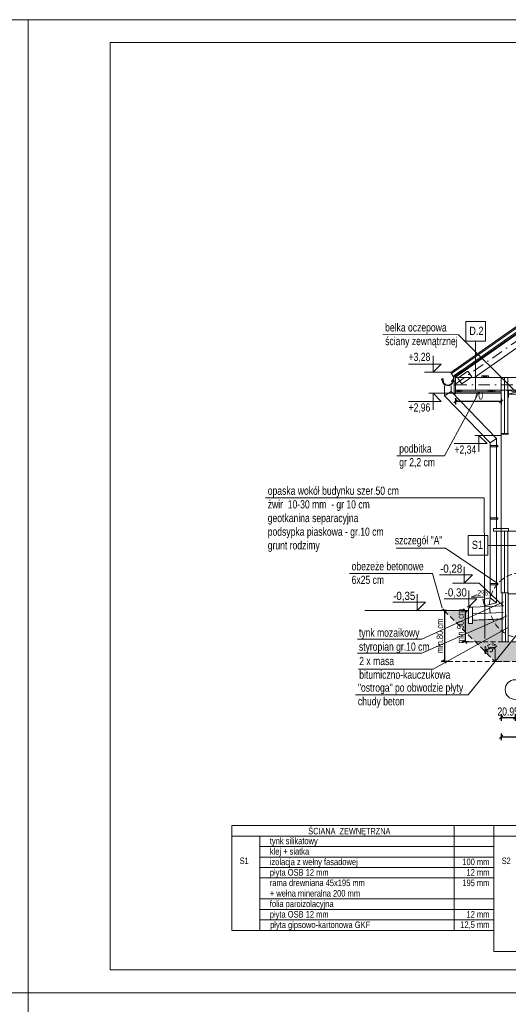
# Model space of a CAD drawing. Header units: inches. Extents: x 53031 to 98566, y -51777 to -15616.
# Tile 40 of 45: x 55303 to 56049, y -17805 to -16302. Entities that reach past the tile are written whole.
import ezdxf
from ezdxf.enums import TextEntityAlignment as Align

# ---------------------------------------------------------------- set-up
doc = ezdxf.new("R2010")
doc.units = ezdxf.units.IN
doc.header["$MEASUREMENT"] = 0
for name, pattern in [('DASHDOT', [1, 0.5, -0.25, 0, -0.25]), ('DASHED', [0.75, 0.5, -0.25]), ('HIDDEN', [0.375, 0.25, -0.125])]:
    doc.linetypes.add(name, pattern=pattern)
doc.layers.get('0').update_dxf_attribs({"lineweight": 0})
doc.layers.get('Defpoints').update_dxf_attribs({"lineweight": 0})
for name, color, linetype, lineweight in [('A--tabelka rysunku', 7, 'Continuous', 0), ('A--tabelka-opisy scian', 7, 'Continuous', 0), ('p-- ocieplenie-w.zew', 77, 'Continuous', 0), ('p-- przekrój-drew', 106, 'Continuous', 20), ('p--elewacja cienka', 251, 'Continuous', 0), ('p--ilolzacja liniowa', 7, 'Continuous', 0), ('p--koty wyso-konstr', 1, 'Continuous', 9), ('p--koty wysok.', 141, 'Continuous', 0), ('p--opisy konstrukcji', 64, 'Continuous', 0), ('p--osie konstr', 11, 'DASHDOT', 15), ('p--osie konstr.-NR', 1, 'DASHDOT', 15), ('p--przekrój szraf', 9, 'Continuous', 0), ('p--przekrój-cienki', 2, 'Continuous', 5), ('p--przekrój-okna', 131, 'Continuous', 0), ('p--spadki terenu', 141, 'Continuous', 0), ('p--symbole ścian', 61, 'Continuous', 0), ('p--wiązar dachowy', 3, 'Continuous', 0), ('p--wymiary-1-50', 5, 'Continuous', 0)]:
    doc.layers.add(name, color=color, linetype=linetype, lineweight=lineweight)
doc.styles.add('1-50', font='arial.ttf', dxfattribs={"width": 0.75, "height": 12.5})
doc.styles.add('1-50m', font='arial.ttf', dxfattribs={"width": 0.75, "height": 10})
doc.styles.get("Standard").update_dxf_attribs({"font": 'arial.ttf', "width": 0.75})
doc.styles.add('STYL-1', font='arial.ttf', dxfattribs={"width": 0.75})
doc.linetypes.add('BATTING', pattern='A,0.0001,-0.1,[134,ltypeshp.shx,S=0.1,R=0,X=-0.1,Y=0],-0.2,[134,ltypeshp.shx,S=0.1,R=180,X=0.1,Y=0],-0.1', length=0.4001)
doc.linetypes.add('LINIA17', pattern='A,1e-05,[146,RODZLIN.shx,S=0.03819,R=0,X=0,Y=-0.13482],-1.52796', length=1.52797)
doc.linetypes.add('Teren', pattern='A,1e-06,[1,GRUNT.shx,S=0.01,R=0,X=-0.0001,Y=0],-2', length=2.000001)
doc.dimstyles.new('1-50', dxfattribs={"dimtxt": 12.5, "dimasz": 5, "dimexe": 5, "dimexo": 5, "dimgap": 0.09, "dimtad": 0, "dimdsep": 46, "dimtxsty": '1-50', "dimblk": 'OBLIQUE', "dimcen": 0.09, "dimadec": 0, "dimazin": 0, "dimtfac": 1, "dimtdec": 4, "dimtix": 1, "dimtmove": 2, "dimatfit": 3, "dimldrblk": 'OBLIQUE', "dimfxl": 5, "dimfxlon": 1, "dimtvp": 0.7, "dimtolj": 1, "dimtzin": 0, "dimarcsym": 0})

# ---------------------------------------------------------------- blocks, each defined once
blk = doc.blocks.new('kota wykoń')
for p, q in [((0, 25), (0, 0)), ((0, 0), (-12.5, 12.5)), ((-12.5, 12.5), (37.5, 12.5))]:
    blk.add_line(p, q)
at = {"lineweight": 0}
blk.add_line((-2.5, 0), (2.5, 0), dxfattribs=at)
blk = doc.blocks.new('rynna-45')
for p, q in [((-12, -12.4), (-12, -20.3)), ((-1.4, -1.3), (-11.8, -11.7)), ((-11.3, -20.3), (-11.3, -12.4)), ((-0.9, -1.8), (-1.4, -1.3)), ((-27.4, -21.8), (-28, -22))]:
    blk.add_line(p, q)
blk.add_lwpolyline([(-9.9, -13.4), (1.8, -1.8), (0, 0), (-1.3, -1.3), (-0.9, -1.8), (-11.2, -12.1)], close=True)
for points in [[(-26, -23.5), (-26.7, -22), (-27.3, -19.9, 0.048174), (-27.4, -19.8, 0.04778), (-27.6, -19.6, 0.061445), (-27.9, -19.5, 0.046774), (-28.2, -19.5, 0.062395), (-28.6, -19.5, 0.054375), (-28.9, -19.6, 0.084239), (-29.2, -19.8, 0.085036), (-29.4, -20.1, 0.101297), (-29.5, -20.4, 0.076993), (-29.5, -20.9, 0.05766), (-29.3, -21.3, 0.100713), (-29.2, -21.5, 0.059375), (-28.9, -21.7, 0.062153), (-28.6, -21.8, 0.022296), (-28.3, -21.9, 0.087626), (-27.2, -24.6, 0.087626)], [(-27.4, -20.3, 0.064523), (-27.4, -20.1, 0.095497), (-27.4, -20, 0.048174), (-27.6, -19.9, 0.04778), (-27.7, -19.8, 0.061445), (-27.9, -19.7, 0.046774), (-28.2, -19.7, 0.062395), (-28.5, -19.7, 0.054375), (-28.8, -19.8, 0.084239), (-29.1, -20, 0.085036), (-29.2, -20.2, 0.101297), (-29.3, -20.5, 0.076993), (-29.3, -20.9, 0.05766), (-29.2, -21.2, 0.100713), (-29, -21.4, 0.059375), (-28.8, -21.5, 0.062153), (-28.6, -21.6, 0.022296), (-28.2, -21.7, 0.044622), (-28.1, -21.7, 0.01753), (-27.8, -21.7, 0.028001), (-27.7, -21.6, 0.010456), (-27.6, -21.6, 0.061145), (-27.6, -21.6, 0.070187), (-27.6, -21.6, 0.023834), (-27.6, -21.6, 0.045803), (-27.5, -21.5, 0.11654), (-27.5, -21.5, 0.003679), (-27.5, -21.5, 0.000362), (-27.5, -21.3, 0.000966), (-27.5, -21.3, 0.000732), (-27.5, -21.1)], [(-13.8, -21.8, -0.126579), (-13, -18.9, -0.092779), (-12.7, -18.6, -0.008851), (-12.6, -18.5, -0.06923), (-12.5, -18.5, -0.078464), (-12.4, -18.5, -0.069961), (-12.3, -18.5, -0.062579), (-12.2, -18.6, -0.09361), (-12.1, -18.7, -0.080703), (-12.1, -18.8, -0.004766), (-12.1, -18.8), (-12.1, -20.3, -0.072114), (-12.4, -22.5)], [(-12.2, -20.3, 0.010987), (-12.2, -19.9, 0.020209), (-12.2, -19.7, 0.003793), (-12.2, -19.2, 0.012684), (-12.2, -19, 0.02716), (-12.3, -18.8, 0.080703), (-12.3, -18.8, 0.09361), (-12.3, -18.7, 0.062579), (-12.4, -18.7, 0.069961), (-12.4, -18.7, 0.078464), (-12.5, -18.7, 0.06923), (-12.5, -18.7, 0.008851), (-12.6, -18.8, 0.092779), (-12.8, -19, 0.08666), (-13, -19.3)]]:
    blk.add_lwpolyline(points, format="xyb")
for centre, radius, start, end in [((-10.8, -12.4), 1.2, 115, 180), ((-10.8, -12.4), 0.5, 115, 180), ((-19.8, -20.1), 8.5, 193.0316, 358.3836), ((-19.8, -20.1), 7.8, 193.0326, 358.2372), ((-19.8, -20.1), 7.6, 181.7628, 358.2372)]:
    blk.add_arc(centre, radius, start, end)
blk = doc.blocks.new('_OBLIQUE')
at = {"color": 0, "linetype": 'ByBlock', "lineweight": -2}
for p, q in [((-0.5, -0.5), (0.5, 0.5)), ((0, 0), (0, 0))]:
    blk.add_line(p, q, dxfattribs=at)
blk = doc.blocks.new('*D1791')
at = {"layer": 'Defpoints', "color": 0}
for p in [(55968, -16862.7), (56038, -16862.7), (56038, -16884.8)]:
    blk.add_point(p, dxfattribs=at)
at = {"layer": 'p--wymiary-1-50', "color": 0, "lineweight": -2}
for p, q in [((55968, -16879.8), (55968, -16889.8)), ((55968, -16884.8), (56038, -16884.8)), ((56038, -16879.8), (56038, -16889.8))]:
    blk.add_line(p, q, dxfattribs=at)
at = {"layer": 'p--wymiary-1-50', "color": 0, "lineweight": -2, "xscale": 5, "yscale": 5, "zscale": 5, "rotation": 180}
blk.add_blockref('_OBLIQUE', (55968, -16884.8), dxfattribs=at)
at = {"layer": 'p--wymiary-1-50', "color": 0, "lineweight": -2, "xscale": 5, "yscale": 5, "zscale": 5}
blk.add_blockref('_OBLIQUE', (56038, -16884.8), dxfattribs=at)
at = {"layer": 'p--wymiary-1-50', "color": 0, "insert": (56003, -16875.8), "char_height": 12.5, "attachment_point": 5, "style": '1-50'}
blk.add_mtext('\\A1;70', dxfattribs=at)
blk = doc.blocks.new('*D1792')
at = {"layer": 'Defpoints', "color": 0}
for p in [(56038, -17150.8), (56618.5, -17150.8), (56618.5, -17396.9)]:
    blk.add_point(p, dxfattribs=at)
at = {"layer": 'p--wymiary-1-50', "color": 0, "lineweight": -2}
for p, q in [((56038, -17391.9), (56038, -17401.9)), ((56038, -17396.9), (56618.5, -17396.9)), ((56618.5, -17391.9), (56618.5, -17401.9))]:
    blk.add_line(p, q, dxfattribs=at)
at = {"layer": 'p--wymiary-1-50', "color": 0, "lineweight": -2, "xscale": 5, "yscale": 5, "zscale": 5, "rotation": 180}
blk.add_blockref('_OBLIQUE', (56038, -17396.9), dxfattribs=at)
at = {"layer": 'p--wymiary-1-50', "color": 0, "lineweight": -2, "xscale": 5, "yscale": 5, "zscale": 5}
blk.add_blockref('_OBLIQUE', (56618.5, -17396.9), dxfattribs=at)
at = {"layer": 'p--wymiary-1-50', "color": 0, "insert": (56328.3, -17387.9), "char_height": 12.5, "attachment_point": 5, "style": '1-50'}
blk.add_mtext('\\A1;580.5', dxfattribs=at)
blk = doc.blocks.new('*D1793')
at = {"layer": 'Defpoints', "color": 0}
for p in [(56038, -17147.7), (56059, -17147.7), (56059, -17367.2)]:
    blk.add_point(p, dxfattribs=at)
at = {"layer": 'p--wymiary-1-50', "color": 0, "lineweight": -2}
for p, q in [((56038, -17362.2), (56038, -17372.2)), ((56038, -17367.2), (56059, -17367.2)), ((56059, -17362.2), (56059, -17372.2))]:
    blk.add_line(p, q, dxfattribs=at)
at = {"layer": 'p--wymiary-1-50', "color": 0, "lineweight": -2, "xscale": 5, "yscale": 5, "zscale": 5}
blk.add_blockref('_OBLIQUE', (56038, -17367.2), dxfattribs=at)
at = {"layer": 'p--wymiary-1-50', "color": 0, "lineweight": -2, "xscale": 5, "yscale": 5, "zscale": 5, "rotation": 180}
blk.add_blockref('_OBLIQUE', (56059, -17367.2), dxfattribs=at)
at = {"layer": 'p--wymiary-1-50', "color": 0, "insert": (56048.5, -17358.2), "char_height": 12.5, "attachment_point": 5, "style": '1-50'}
blk.add_mtext('\\A1;20.95', dxfattribs=at)
blk = doc.blocks.new('*D1796')
at = {"layer": 'Defpoints', "color": 0}
for p in [(56328.3, -16610.3), (56107.1, -16827), (55968, -16852.9), (55981.8, -16852.9), (56688.5, -16852.9)]:
    blk.add_point(p, dxfattribs=at)
at = {"layer": 'p--wymiary-1-50', "color": 0, "lineweight": -2}
for start, end in [(21.6543, 35), (0, 13.3457)]:
    blk.add_arc((55981.8, -16852.9), 127.9, start, end, dxfattribs=at)
at = {"layer": 'p--wymiary-1-50', "color": 0, "lineweight": -2, "xscale": 5, "yscale": 5, "zscale": 5}
for p, rotation in [((56086.6, -16779.5), 125.0000000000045), ((56109.8, -16852.9), 270)]:
    blk.add_blockref('_OBLIQUE', p, dxfattribs=dict(at, rotation=rotation))
at = {"layer": 'p--wymiary-1-50', "color": 0, "insert": (56103.8, -16814.4), "char_height": 12.5, "attachment_point": 5, "rotation": 287.5, "style": '1-50'}
blk.add_mtext('\\A1;35%%d', dxfattribs=at)
blk = doc.blocks.new('wiązar-1a')
at = {"linetype": 'DASHED'}
blk.add_line((169.3, 21.5), (369.3, 21.5), dxfattribs=at)
for p, q in [((-9.8, 0), (-9.8, -6)), ((9.8, 0), (-9.8, 0)), ((-9.8, 0), (9.8, -6)), ((-9.8, -6), (9.8, 0)), ((-9.8, 0), (9.8, 0)), ((9.8, -6), (9.8, 0)), ((528.9, 0), (528.9, -6)), ((548.4, 0), (528.9, 0)), ((528.9, 0), (548.4, -6)), ((528.9, -6), (548.4, 0)), ((528.9, 0), (548.4, 0)), ((548.4, -6), (548.4, 0)), ((-9.8, -6), (9.8, -6)), ((-9.8, -6), (-9.8, -11)), ((9.8, -6), (9.8, -11)), ((528.9, -6), (548.4, -6)), ((528.9, -6), (528.9, -11)), ((548.4, -6), (548.4, -11))]:
    blk.add_line(p, q)
at = {"linetype": 'DASHED', "ltscale": 0.5}
for p, q in [((478.4, 0), (458.9, 0)), ((458.9, 0), (478.4, 0))]:
    blk.add_line(p, q, dxfattribs=at)
for points in [[(-91, 20), (-91, 19.5), (-62.1, 19.5), (269.3, 251.5), (269.3, 272.3)], [(629.6, 20), (629.6, 19.5), (600.7, 19.5), (269.3, 251.5), (269.3, 272.3)], [(233.6, 226.5), (220, 217), (318.6, 217), (305, 226.5)], [(169.3, 181.5), (159.8, 174.8), (159.8, 19.5), (169.3, 19.5)], [(378.8, 174.8), (369.3, 181.5), (369.3, 19.5), (378.8, 19.5)], [(39, 90.3), (35.3, 87.7), (35.3, 81.5), (149.8, 19.5), (159.8, 19.5), (159.8, 24.9)], [(159.8, 92.2), (159.8, 102.2), (157.3, 102.2), (157.3, 92.2)], [(159.8, 92.2), (159.8, 102.2), (157.3, 92.2), (157.3, 102.2)], [(378.8, 92.2), (378.8, 102.2), (381.3, 102.2), (381.3, 92.2)], [(378.8, 92.2), (378.8, 102.2), (381.3, 92.2), (381.3, 102.2)], [(503.3, 81.5), (503.3, 87.7), (499.6, 90.3), (378.8, 24.9), (378.8, 19.5), (388.8, 19.5)], [(35.3, 87.7), (25.8, 81.1), (25.8, 19.5), (35.3, 19.5)], [(66, 75.7), (57.2, 80.5), (58.4, 82.7), (67.2, 77.9)], [(66, 75.7), (57.2, 80.5), (67.2, 77.9), (58.4, 82.7)], [(472.6, 75.7), (481.4, 80.5), (480.2, 82.7), (471.4, 77.9)], [(472.6, 75.7), (481.4, 80.5), (471.4, 77.9), (480.2, 82.7)], [(512.8, 81.1), (503.3, 87.7), (503.3, 19.5), (512.8, 19.5)], [(433.2, 0), (433.2, 19.5), (-91, 19.5), (-91, 0)], [(-40.5, 19.5), (-50.5, 19.5), (-50.5, 22), (-40.5, 22)], [(-40.5, 19.5), (-50.5, 19.5), (-40.5, 22), (-50.5, 22)], [(45.3, 19.5), (35.3, 19.5), (35.3, 22), (45.3, 22)], [(45.3, 19.5), (35.3, 19.5), (45.3, 22), (35.3, 22)], [(128.5, 19.5), (118.5, 19.5), (118.5, 22), (128.5, 22)], [(128.5, 19.5), (118.5, 19.5), (128.5, 22), (118.5, 22)], [(410.1, 19.5), (420.1, 19.5), (420.1, 22), (410.1, 22)], [(410.1, 19.5), (420.1, 19.5), (410.1, 22), (420.1, 22)], [(629.6, 0), (629.6, 19.5), (433.2, 19.5), (433.2, 0)], [(493.3, 19.5), (503.3, 19.5), (503.3, 22), (493.3, 22)], [(493.3, 19.5), (503.3, 19.5), (493.3, 22), (503.3, 22)], [(579.1, 19.5), (589.1, 19.5), (589.1, 22), (579.1, 22)], [(579.1, 19.5), (589.1, 19.5), (579.1, 22), (589.1, 22)], [(-81, -2.5), (-91, -2.5), (-91, 0), (-81, 0)], [(-81, -2.5), (-91, -2.5), (-81, 0), (-91, 0)], [(-41, -2.5), (-31, -2.5), (-31, 0), (-41, 0)], [(-41, -2.5), (-31, -2.5), (-41, 0), (-31, 0)], [(64.1, -2.5), (74.1, -2.5), (74.1, 0), (64.1, 0)], [(64.1, -2.5), (74.1, -2.5), (64.1, 0), (74.1, 0)], [(264.3, -2.5), (274.3, -2.5), (274.3, 0), (264.3, 0)], [(264.3, -2.5), (274.3, -2.5), (264.3, 0), (274.3, 0)], [(474.5, -2.5), (464.5, -2.5), (464.5, 0), (474.5, 0)], [(474.5, -2.5), (464.5, -2.5), (474.5, 0), (464.5, 0)], [(579.6, -2.5), (569.6, -2.5), (569.6, 0), (579.6, 0)], [(579.6, -2.5), (569.6, -2.5), (579.6, 0), (569.6, 0)], [(629.6, -2.5), (619.6, -2.5), (619.6, 0), (629.6, 0)], [(629.6, -2.5), (619.6, -2.5), (629.6, 0), (619.6, 0)]]:
    blk.add_lwpolyline(points, close=True)
at = {"lineweight": 0}
for points in [[(219.9, 218.3), (234.2, 218.3), (234.2, 225.9), (219.9, 225.9)], [(318.7, 218.3), (304.4, 218.3), (304.4, 225.9), (318.7, 225.9)], [(168.3, 184.5), (168.3, 170.2), (160.7, 170.2), (160.7, 184.5)], [(370.3, 184.5), (370.3, 170.2), (377.9, 170.2), (377.9, 184.5)], [(23.1, 86.4), (34.8, 94.6), (42.4, 83.8), (30.7, 75.6)], [(515.5, 86.4), (503.8, 94.6), (496.2, 83.8), (507.9, 75.6)], [(-81.1, 9.9), (-66, 20.5), (-72, 29.1), (-87.1, 18.5)], [(34.4, 12.3), (34.4, 26.7), (26.8, 26.7), (26.8, 12.3)], [(166.7, 26.1), (152.4, 26.1), (152.4, 12.9), (166.7, 12.9)], [(371.9, 12.9), (386.2, 12.9), (386.2, 26.1), (371.9, 26.1)], [(440.3, 16.3), (426, 16.3), (426, 3.2), (440.3, 3.2)], [(511.8, 12.3), (511.8, 26.7), (504.2, 26.7), (504.2, 12.3)], [(624.5, 18.5), (609.5, 29.1), (603.4, 20.5), (618.5, 9.9)]]:
    blk.add_lwpolyline(points, close=True, dxfattribs=at)
blk = doc.blocks.new('*D1842')
at = {"color": 0, "linetype": 'Continuous', "lineweight": -2, "ltscale": 12}
for p, q in [((55955, -17203.9), (55946.4, -17203.9)), ((55951.4, -17203.9), (55951.4, -17281.9)), ((55956.4, -17281.9), (55946.4, -17281.9))]:
    blk.add_line(p, q, dxfattribs=at)
at = {"layer": 'Defpoints', "color": 0}
for p in [(55960, -17203.9), (55951.4, -17281.9), (56011.3, -17281.9)]:
    blk.add_point(p, dxfattribs=at)
at = {"color": 0, "lineweight": -2, "xscale": 5, "yscale": 5, "zscale": 5}
for p, rotation in [((55951.4, -17203.9), 90), ((55951.4, -17281.9), 270)]:
    blk.add_blockref('_OBLIQUE', p, dxfattribs=dict(at, rotation=rotation))
at = {"color": 0, "linetype": 'Continuous', "ltscale": 8, "insert": (55944.3, -17242.9), "char_height": 10, "attachment_point": 5, "rotation": 90, "style": '1-50m'}
blk.add_mtext('\\A1;min.80 cm', dxfattribs=at)
blk = doc.blocks.new('*D1843')
at = {"color": 0, "linetype": 'Continuous', "lineweight": -2, "ltscale": 12}
for p, q in [((55978, -17203.9), (55988, -17203.9)), ((55983, -17203.9), (55983, -17251.9)), ((55988, -17251.9), (55978, -17251.9))]:
    blk.add_line(p, q, dxfattribs=at)
at = {"layer": 'Defpoints', "color": 0}
for p in [(55950.1, -17203.9), (55983, -17251.9), (56001.3, -17251.9)]:
    blk.add_point(p, dxfattribs=at)
at = {"color": 0, "lineweight": -2, "xscale": 5, "yscale": 5, "zscale": 5}
for p, rotation in [((55983, -17203.9), 90), ((55983, -17251.9), 270)]:
    blk.add_blockref('_OBLIQUE', p, dxfattribs=dict(at, rotation=rotation))
at = {"color": 0, "linetype": 'Continuous', "ltscale": 8, "insert": (55975.9, -17227.9), "char_height": 10, "attachment_point": 5, "rotation": 90, "style": '1-50m'}
blk.add_mtext('\\A1;min.50 cm', dxfattribs=at)
blk = doc.blocks.new('*D1892')
at = {"color": 0, "linetype": 'Continuous', "lineweight": -2, "ltscale": 8}
blk.add_line((56028.5, -17257.4), (56028.5, -17255.4), dxfattribs=at)
blk.add_arc((56028.5, -17281.9), 21.5, 90, 135, dxfattribs=at)
at = {"layer": 'Defpoints', "color": 0}
for p in [(55950.5, -17203.9), (56022.9, -17261.1), (56028.5, -17262.4), (56028.5, -17281.9), (56028.5, -17281.9)]:
    blk.add_point(p, dxfattribs=at)
at = {"color": 0, "lineweight": -2, "xscale": 5, "yscale": 5, "zscale": 5, "rotation": 225.000000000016}
blk.add_blockref('_OBLIQUE', (56013.2, -17266.7), dxfattribs=at)
at = {"color": 0, "lineweight": -2, "xscale": 5, "yscale": 5, "zscale": 5}
blk.add_blockref('_OBLIQUE', (56028.5, -17260.4), dxfattribs=at)
at = {"color": 0, "linetype": 'Continuous', "ltscale": 8, "insert": (56020.2, -17262), "char_height": 12.5, "attachment_point": 5, "rotation": 22.5, "style": '1-50'}
blk.add_mtext('\\A1;45%%d', dxfattribs=at)

msp = doc.modelspace()

# ---------------------------------------------------------------- hatches: boundary and pattern name
at = {"linetype": 'Continuous', "lineweight": 5}
h = msp.add_hatch(dxfattribs=at)
h.set_pattern_fill('02-TYNK ZAPRAWA', color=251, scale=10, style=0)
h.set_pattern_definition([(10, (6823.967, -590.237), (-0.285407, 30.412473), [0, -10]), (12, (6826.967, -595.237), (-3.302908, 29.968163), [0, -10]), (357, (6819.967, -597.237), (6.563226, 29.697206), [0, -15]), (278, (6820.967, -595.737), (41.559146, -8.29683), [0, -5]), (23, (6819.967, -596.737), (6.688163, 35.429768), [0, -8]), (58, (6817.967, -599.237), (37.630472, -5.826453), [0, -6]), (79, (6817.967, -593.237), (-36.947797, 14.31294), [0, -9]), (40, (6823.967, -590.237), (-28.30916, 41.51616), [0, -10]), (92, (6826.967, -595.237), (-40.080332, 1.602193), [0, -10]), (317, (6819.97, -597.24), (51.39665, 47.78477), [0, -15]), (348, (6820.967, -595.737), (19.931417, 26.433664), [0, -5]), (63, (6819.967, -596.737), (-16.75938, 30.985855), [0, -9]), (6, (6817.9667, -599.237), (15.492735, -3.9019435), [0, -6]), (138, (6817.967, -593.237), (-37.989413, -31.73018), [0, -43]), (82, (6823.967, -590.237), (-29.012177, 9.126533), [1, -10]), (348, (6826.967, -595.237), (9.171794, 28.720693), [1, -10]), (37, (6819.967, -597.237), (-14.061273, 26.96814), [1, -15]), (258, (6820.967, -595.737), (36.21514, -22.010534), [1, -5]), (103, (6819.967, -596.737), (-33.730123, 12.73887), [1, -8]), (341, (6817.967, -599.237), (2.787893, -37.976672), [1, -6]), (9, (6817.967, -593.237), (0.812874, 39.614887), [1, -9]), (268, (6823.967, -590.237), (49.795044, -6.74193), [1, -10]), (298, (6826.967, -595.237), (36.726318, 16.13002), [1, -10]), (143, (6819.97, -597.24), (-46.12023, -52.89541), [1, -15]), (112, (6820.967, -595.737), (-33.060008, 1.742376), [1, -5]), (307, (6819.967, -596.737), (35.19673, 1.479925), [1, -9]), (126, (6817.9667, -599.237), (-4.3671853, 15.3680738), [1, -6]), (38, (6817.967, -593.237), (-24.651337, 42.922157), [1, -43]), (82, (6824.067, -590.237), (-29.012177, 9.126533), [1, -10]), (348, (6827.067, -595.237), (9.171794, 28.720693), [1, -10]), (37, (6820.067, -597.237), (-14.061273, 26.96814), [1, -15]), (258, (6821.067, -595.737), (36.21514, -22.010534), [1, -5]), (103, (6820.067, -596.737), (-33.730123, 12.73887), [1, -8]), (341, (6817.867, -599.237), (2.787893, -37.976672), [1, -6]), (9, (6817.867, -593.237), (0.812874, 39.614887), [1, -9]), (268, (6824.067, -590.237), (49.795044, -6.74193), [1, -10]), (298, (6827.067, -595.237), (36.726318, 16.13002), [1, -10]), (143, (6820.07, -597.24), (-46.12023, -52.89541), [1, -15]), (112, (6821.067, -595.737), (-33.060008, 1.742376), [1, -5]), (307, (6820.067, -596.737), (35.19673, 1.479925), [1, -9]), (126, (6817.8667, -599.237), (-4.3671853, 15.3680738), [1, -6]), (38, (6817.867, -593.237), (-24.651337, 42.922157), [1, -43])])
h.paths.add_polyline_path([(55950.465, -17203.897), (56028.465, -17281.897), (56628.114, -17281.897), (56706.114, -17203.897), (56668.54, -17203.897), (56668.54, -17223.897), (56662.54, -17223.897), (56662.54, -17218.897), (56615.34, -17216.897), (56615.34, -17251.897), (56580.44, -17251.897), (56565.44, -17231.897), (56091.24, -17231.897), (56076.24, -17251.897), (56039.24, -17251.897), (56039.24, -17217.019), (55993.99, -17218.897), (55993.99, -17223.897), (55987.99, -17223.897), (55987.99, -17203.897), (55951.433, -17205.53)])

# ---------------------------------------------------------------- linework, layer by layer
at = {"linetype": 'HIDDEN', "ltscale": 30}
for p, q in [((55988.003, -17251.897), (56039.24, -17251.897)), ((55956.433, -17281.897), (56039.24, -17281.897))]:
    msp.add_line(p, q, dxfattribs=at)
at = {"linetype": 'Continuous', "ltscale": 8}
msp.add_line((56028.465, -17281.897), (56028.465, -17262.414), dxfattribs=at)
at = {"linetype": 'Continuous', "ltscale": 12}
msp.add_lwpolyline([(55877.529, -17108.684), (55952.978, -17108.684), (56032.89, -17162.813)], dxfattribs=at)
at = {"linetype": 'HIDDEN', "lineweight": 0, "ltscale": 35}
msp.add_circle((56069.74, -17196.153), 49.788, dxfattribs=at)
at = {"layer": 'A--tabelka rysunku', "linetype": 'Continuous'}
msp.add_lwpolyline([(53215.894, -17787.433), (55315.894, -17787.433), (55315.894, -16302.433), (53215.894, -16302.433)], close=True, dxfattribs=at)
msp.add_lwpolyline([(53215.894, -17787.433), (55315.894, -17787.433), (55315.894, -16302.433), (53215.894, -16302.433)], close=True, dxfattribs=at)
at = {"layer": 'A--tabelka rysunku', "lineweight": 5}
for points in [[(55315.894, -17787.433), (57415.894, -17787.433), (57415.894, -16302.433), (55315.894, -16302.433)], [(55440.894, -17752.433), (57380.894, -17752.433), (57380.894, -16337.433), (55440.894, -16337.433)], [(55440.894, -17752.433), (57380.894, -17752.433), (57380.894, -16337.433), (55440.894, -16337.433)], [(55315.894, -19272.433), (57415.894, -19272.433), (57415.894, -17787.433), (55315.894, -17787.433)]]:
    msp.add_lwpolyline(points, close=True, dxfattribs=at)
at = {"layer": 'A--tabelka-opisy scian', "lineweight": 5}
for p, q in [((56026.59, -17532.187), (55626.59, -17532.187)), ((56026.59, -17532.187), (55626.59, -17532.187)), ((55626.59, -17692.187), (55626.59, -17532.187)), ((55966.007, -17692.187), (55966.007, -17532.187)), ((56426.59, -17532.187), (56026.59, -17532.187)), ((56026.59, -17724.187), (56026.59, -17532.187)), ((56026.59, -17548.187), (55626.59, -17548.187)), ((55669.46, -17692.187), (55669.46, -17548.187)), ((56426.59, -17548.187), (56026.59, -17548.187)), ((56026.59, -17564.187), (55669.46, -17564.187)), ((56026.59, -17580.187), (55669.46, -17580.187)), ((56026.59, -17596.187), (55669.46, -17596.187)), ((56026.59, -17612.187), (55669.46, -17612.187)), ((56026.59, -17644.187), (55669.46, -17644.187)), ((56026.59, -17660.187), (55669.46, -17660.187)), ((56026.59, -17676.187), (55669.46, -17676.187)), ((56026.59, -17692.187), (55626.59, -17692.187)), ((56426.59, -17724.187), (56026.59, -17724.187)), ((56426.59, -17724.187), (56026.59, -17724.187))]:
    msp.add_line(p, q, dxfattribs=at)
at = {"layer": 'p-- ocieplenie-w.zew', "linetype": 'BATTING', "ltscale": 10}
for p, q in [((56043.04, -16933.647), (56043.04, -16848.397)), ((56043.04, -17082.897), (56043.04, -17176.897))]:
    msp.add_line(p, q, dxfattribs=at)
at = {"layer": 'p-- przekrój-drew', "color": 7, "linetype": 'LINIA17', "lineweight": 0, "ltscale": 5}
msp.add_line((56328.29, -16594.392), (55967.416, -16847.078), dxfattribs=at)
at = {"layer": 'p-- przekrój-drew', "ltscale": 35}
for p, q in [((55968.04, -16867.897), (55968.04, -16851.242)), ((56038.04, -16934.897), (56038.04, -16848.397)), ((56048.04, -16933.647), (56048.04, -16848.397)), ((56038.04, -16933.647), (56049.24, -16933.647)), ((56038.04, -16934.897), (56049.24, -16934.897)), ((56038.04, -17082.897), (56038.04, -17176.897)), ((56048.04, -17082.897), (56048.04, -17176.897)), ((56049.24, -17176.897), (56037.99, -17176.897))]:
    msp.add_line(p, q, dxfattribs=at)
at = {"layer": 'p-- przekrój-drew', "color": 7, "linetype": 'BATTING', "lineweight": 0, "ltscale": 10}
msp.add_line((56044.24, -17178.45), (56044.24, -17251.897), dxfattribs=at)
at = {"layer": 'p--elewacja cienka', "lineweight": 5}
for p, q in [((55951.504, -16876.618), (55951.504, -16860.983)), ((55961.504, -16869.859), (55951.504, -16876.618)), ((55961.504, -16869.859), (55961.504, -16860.983)), ((56030.89, -16941.431), (55961.504, -16869.859)), ((56020.89, -16948.19), (55951.504, -16876.618)), ((56020.89, -16948.19), (56030.89, -16941.431)), ((56020.89, -17184.518), (56020.89, -16948.19)), ((56030.89, -17079.897), (56030.89, -16941.431)), ((56038.04, -16934.897), (56038.04, -17082.897)), ((56030.89, -17192.192), (56030.89, -17082.897)), ((56020.89, -17184.518), (56009.919, -17187.458)), ((56009.919, -17187.458), (56012.508, -17197.117)), ((56020.89, -17184.518), (56030.89, -17192.192)), ((56030.89, -17192.192), (56012.508, -17197.117))]:
    msp.add_line(p, q, dxfattribs=at)
for points in [[(56020.89, -16952.16), (56032.89, -16952.16), (56032.89, -16954.16), (56020.89, -16954.16)], [(56020.89, -17062.813), (56032.89, -17062.813), (56032.89, -17064.813), (56020.89, -17064.813)], [(56020.89, -17162.813), (56032.89, -17162.813), (56032.89, -17164.813), (56020.89, -17164.813)]]:
    msp.add_lwpolyline(points, close=True, dxfattribs=at)
at = {"layer": 'p--ilolzacja liniowa', "linetype": 'LINIA17', "lineweight": 0, "ltscale": 5}
msp.add_line((56048.463, -17178.45), (56048.463, -17251.897), dxfattribs=at)
msp.add_lwpolyline([(56069.74, -17178.45), (56047.99, -17178.45)], dxfattribs=at)
at = {"layer": 'p--koty wyso-konstr'}
msp.add_line((56032.89, -17082.897), (56096.508, -17082.897), dxfattribs=at)
at = {"layer": 'p--koty wysok.'}
for p, q in [((55961.197, -16840.446), (55920.744, -16840.446)), ((55968.04, -16872.597), (55927.586, -16872.597)), ((56038.04, -16936.897), (55997.586, -16936.897))]:
    msp.add_line(p, q, dxfattribs=at)
at = {"layer": 'p--koty wysok.', "linetype": 'Continuous', "lineweight": 5}
for p, q in [((56004.067, -17162.277), (55963.717, -17162.277)), ((56041.115, -17196.897), (56004.067, -17162.277))]:
    msp.add_line(p, q, dxfattribs=at)
at = {"layer": 'p--opisy konstrukcji'}
for points in [[(55857.205, -16782.997), (55972.488, -16783.247), (56060.24, -16870.397)], [(55878.74, -16967.862), (55951.123, -16967.862), (56004.04, -16870.097)], [(55678.04, -17032.318), (56012.069, -17032.318), (56012.918, -17246.937)], [(55806.098, -17147.54), (55933.068, -17147.54), (55947.89, -17199.897)], [(55818.277, -17247.892), (55916.641, -17247.892), (56041.24, -17190.537)], [(55818.277, -17269.253), (55916.641, -17269.253), (56046.24, -17211.897)], [(55820.24, -17293.431), (55934.063, -17293.431), (56048.463, -17229.994)], [(55815.67, -17332.808), (55987.556, -17332.808), (56067.327, -17234.176)]]:
    msp.add_lwpolyline(points, dxfattribs=at)
at = {"layer": 'p--osie konstr', "linetype": 'DASHDOT', "ltscale": 35}
for p, q in [((55967.026, -16858.949), (56328.29, -16605.989)), ((55968.04, -16859.647), (56688.54, -16859.647))]:
    msp.add_line(p, q, dxfattribs=at)
at = {"layer": 'p--osie konstr.-NR', "linetype": 'Continuous', "ltscale": 35}
msp.add_circle((56058.99, -17324.696), 15, dxfattribs=at)
at = {"layer": 'p--przekrój szraf', "linetype": 'HIDDEN', "ltscale": 35}
msp.add_lwpolyline([(56039.24, -17251.897), (56039.24, -17217.019), (55993.99, -17218.897), (55993.99, -17223.897), (55987.99, -17223.897), (55987.99, -17203.897), (55950.465, -17203.897), (56028.465, -17281.897), (56628.114, -17281.897), (56706.114, -17203.897), (56668.54, -17203.897), (56668.54, -17223.897), (56662.54, -17223.897), (56662.54, -17218.897), (56615.34, -17216.897), (56615.34, -17251.897), (56580.44, -17251.897), (56565.44, -17231.897), (56091.24, -17231.897), (56076.24, -17251.897)], close=True, dxfattribs=at)
at = {"layer": 'p--przekrój-cienki', "linetype": 'Continuous', "ltscale": 35}
for p, q in [((56328.29, -16583.405), (55960.84, -16840.696)), ((56328.29, -16585.846), (55961.843, -16842.435)), ((56328.29, -16591.95), (55964.353, -16846.781)), ((55960.84, -16840.696), (55964.353, -16846.781)), ((55968.04, -16870.397), (56038.04, -16870.397)), ((55968.04, -16872.597), (56038.04, -16872.597)), ((56039.24, -17176.897), (56039.24, -17251.897)), ((56041.24, -17196.897), (55993.99, -17198.897)), ((56041.24, -17216.897), (55993.99, -17218.897)), ((56041.308, -17206.897), (55994.058, -17208.897)), ((56039.24, -17251.897), (56049.24, -17251.897))]:
    msp.add_line(p, q, dxfattribs=at)
at = {"layer": 'p--przekrój-cienki', "linetype": 'Teren', "ltscale": 35}
msp.add_line((55829.607, -17203.897), (55987.99, -17203.897), dxfattribs=at)
at = {"layer": 'p--przekrój-cienki', "linetype": 'Continuous', "ltscale": 35}
for points in [[(55965.84, -16853.397), (55968.04, -16853.397), (55968.04, -16873.597), (55965.84, -16873.597)], [(55987.99, -17223.897), (55993.99, -17223.897), (55993.99, -17198.897), (55989.99, -17198.897), (55987.99, -17200.897)]]:
    msp.add_lwpolyline(points, close=True, dxfattribs=at)
at = {"layer": 'p--przekrój-okna', "linetype": 'Continuous', "lineweight": 5}
msp.add_lwpolyline([(56049.24, -17082.897), (56026.24, -17082.897), (56026.24, -17078.897), (56049.24, -17078.897)], close=True, dxfattribs=at)
at = {"layer": 'p--spadki terenu', "linetype": 'Continuous', "lineweight": 5}
msp.add_lwpolyline([(56011.703, -17183.693), (55992.086, -17183.693), (56000.698, -17180.224)], dxfattribs=at)
at = {"layer": 'p--symbole ścian', "lineweight": 9}
for p, q in [((55998.82, -16793.007), (55998.82, -16868.007)), ((56017.242, -17104.597), (56108.414, -17104.597))]:
    msp.add_line(p, q, dxfattribs=at)
for points in [[(55983.82, -16793.007), (56013.82, -16793.007), (56013.82, -16763.007), (55983.82, -16763.007)], [(55987.242, -17119.597), (56017.242, -17119.597), (56017.242, -17089.597), (55987.242, -17089.597)]]:
    msp.add_lwpolyline(points, close=True, dxfattribs=at)

# ---------------------------------------------------------------- block references
at = {"linetype": 'Continuous', "lineweight": 5, "rotation": 349.9999999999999}
msp.add_blockref('rynna-45', (55979.578, -16836.063), dxfattribs=at)
at = {"layer": 'p--koty wysok.', "xscale": -1}
for p in [(55933.801, -16840.446), (55981.392, -17162.277), (55909.735, -17203.909), (55988.381, -17198.647)]:
    msp.add_blockref('kota wykoń', p, dxfattribs=at)
at = {"layer": 'p--koty wysok.', "rotation": 180}
for p in [(55933.771, -16872.597), (56003.771, -16936.897)]:
    msp.add_blockref('kota wykoń', p, dxfattribs=at)
at = {"layer": 'p--wiązar dachowy'}
msp.add_blockref('wiązar-1a', (56058.99, -16867.897), dxfattribs=at)

# ---------------------------------------------------------------- texts
at = {"color": 7, "lineweight": 0, "insert": (55911.812, -17098.683), "char_height": 14.28, "width": 272.41711, "attachment_point": 5, "style": '1-50'}
msp.add_mtext('{\\H0.8754x;szczegół "A"}', dxfattribs=at)
at = {"layer": 'A--tabelka-opisy scian', "lineweight": 5, "width": 0.8}
msp.add_text(' ŚCIANA  ZEWNĘTRZNA ', height=10, dxfattribs=at).set_placement((55740.236, -17535.637), align=Align.TOP_LEFT)
for s, p in [('S1', (55645.512, -17580.953)), ('S2', (56045.512, -17580.953))]:
    msp.add_text(s, height=10, dxfattribs=at).set_placement(p, align=Align.TOP_CENTER)
at = {"layer": 'A--tabelka-opisy scian', "lineweight": 5, "char_height": 10, "attachment_point": 1, "style": '1-50'}
for s, insert, width in [('\\pxql;tynk silikatowy', (55684.696, -17550.572), 132.87092), ('\\pxql;klej + siatka', (55684.696, -17566.572), 132.87092), ('\\pxql;izolacja z wełny fasadowej', (55684.696, -17582.572), 132.87092), ('\\pxqr;100 mm', (55958.772, -17582.572), 61.12961), ('\\pxql;płyta OSB 12 mm', (55684.696, -17598.572), 132.87092), ('\\pxqr;12 mm', (55958.772, -17598.572), 61.12961), ('\\pxql;rama drewniana 45x195 mm', (55684.696, -17614.572), 142.85293), ('\\pxqr;195 mm', (55958.772, -17614.572), 61.12961), ('\\pxql;+ wełna mineralna 200 mm', (55684.696, -17630.572), 142.85293), ('\\pxql;folia paroizolacyjna', (55684.696, -17646.572), 142.85293), ('\\pxql;płyta OSB 12 mm', (55684.696, -17662.572), 132.87092), ('\\pxqr;12 mm', (55958.772, -17662.572), 61.12961), ('\\pxql;płyta gipsowo-kartonowa GKF', (55685.189, -17678.585), 168.97359), ('\\pxqr;12,5 mm', (55958.772, -17678.329), 61.12961)]:
    msp.add_mtext(s, dxfattribs=dict(at, insert=insert, width=width))
at = {"layer": 'p--koty wysok.', "char_height": 12.5, "style": '1-50'}
for s, insert, width, attachment_point in [('+3,28', (55929.704, -16810.704), 155.56197, 3), ('+2,96', (55929.674, -16902.715), 155.56197, 9), ('+2,34', (55999.674, -16967.015), 155.56197, 9), ('{\\W0.85;-0,28}', (55978.39, -17133.747), 207.41597, 3), ('{\\W0.85;-0,30}', (55985.379, -17170.118), 207.41597, 3), ('{\\W0.85;-0,35}', (55906.734, -17175.379), 207.41597, 3)]:
    msp.add_mtext(s, dxfattribs=dict(at, insert=insert, width=width, attachment_point=attachment_point))
at = {"layer": 'p--opisy konstrukcji', "char_height": 12.5, "attachment_point": 1, "style": 'STYL-1'}
for s, insert, width in [('belka oczepowa ściany zewnątrznej', (55860.684, -16765.735), 130.72428), ('podbitka \\Pgr 2,2 cm', (55882.219, -16950.6), 130.72428), ('opaska wokół budynku szer.50 cm\\Pżwir  10-30 mm  - gr 10 cm\\Pgeotkanina separacyjna\\Ppodsypka piaskowa - gr.10 cm\\Pgrunt rodzimy', (55681.519, -17014.919), 320.25417), ('obezeże betonowe\\P6x25 cm', (55809.577, -17130.14), 177.1707), ('tynk mozaikowy', (55820.704, -17231.53), 145.63725), ('styropian gr.10 cm', (55820.704, -17252.891), 145.63725), ('2 x masa bitumiczno-kauczukowa', (55821.185, -17274.811), 147.01974), ('"ostroga" po obwodzie płyty\\Pchudy beton', (55819.149, -17315.408), 177.1707)]:
    msp.add_mtext(s, dxfattribs=dict(at, insert=insert, width=width))
at = {"layer": 'p--spadki terenu', "insert": (56017.444, -17172.676), "char_height": 8.75, "width": 145.19118, "attachment_point": 3, "style": '1-50'}
msp.add_mtext('{\\W0.85;2%}', dxfattribs=at)
at = {"layer": 'p--symbole ścian', "lineweight": 9, "width": 0.8}
for s, p in [('D.2', (56000.014, -16770.996)), ('S1', (56001.552, -17097.586))]:
    msp.add_text(s, height=12.5, dxfattribs=at).set_placement(p, align=Align.TOP_CENTER)

# ---------------------------------------------------------------- dimensions: what is measured, and where the dimension line sits
at = {"linetype": 'Continuous', "ltscale": 12}
for base, p1, p2, text, picture, middle in [((55951.433, -17281.897), (55960.033, -17203.897), (56011.283, -17281.897), 'min.80 cm', '*D1842', (55944.286, -17242.897)), ((55983.003, -17251.897), (55950.098, -17203.897), (56001.348, -17251.897), 'min.50 cm', '*D1843', (55975.856, -17227.897))]:
    dim = msp.add_linear_dim(base=base, p1=p1, p2=p2, angle=90, text=text, dimstyle='1-50', override={"dimtxt": 10, "dimtxsty": '1-50m'}, dxfattribs=at)
    dim.commit()
    dim.dimension.update_dxf_attribs({"geometry": picture, "text_midpoint": middle})
at = {"linetype": 'Continuous', "ltscale": 8}
dim = msp.add_angular_dim_2l(base=(56022.889, -17261.088), line1=((55950.465, -17203.897), (56028.465, -17281.897)), line2=((56028.465, -17281.897), (56028.465, -17262.414)), dimstyle='1-50', dxfattribs=at)
dim.commit()
dim.dimension.update_dxf_attribs({"geometry": '*D1892', "text_midpoint": (56020.221, -17261.994)})
at = {"layer": 'p--wymiary-1-50'}
dim = msp.add_angular_dim_2l(base=(56107.121, -16827.026), line1=((55981.827, -16852.897), (56328.29, -16610.301)), line2=((55968.04, -16852.897), (56688.54, -16852.897)), dimstyle='1-50', dxfattribs=at)
dim.commit()
dim.dimension.update_dxf_attribs({"geometry": '*D1796', "text_midpoint": (56103.843, -16814.426)})
for base, p1, p2, picture, middle in [((56038.04, -16884.775), (55968.04, -16862.747), (56038.04, -16862.747), '*D1791', (56003.04, -16875.842)), ((56058.99, -17367.176), (56038.04, -17147.73), (56058.99, -17147.73), '*D1793', (56048.515, -17358.242)), ((56618.54, -17396.864), (56038.04, -17150.815), (56618.54, -17150.815), '*D1792', (56328.29, -17387.931))]:
    dim = msp.add_linear_dim(base=base, p1=p1, p2=p2, dimstyle='1-50', override={"dimtxt": 12.5}, dxfattribs=at)
    dim.commit()
    dim.dimension.update_dxf_attribs({"geometry": picture, "text_midpoint": middle})

doc.saveas('drawing.dxf')
